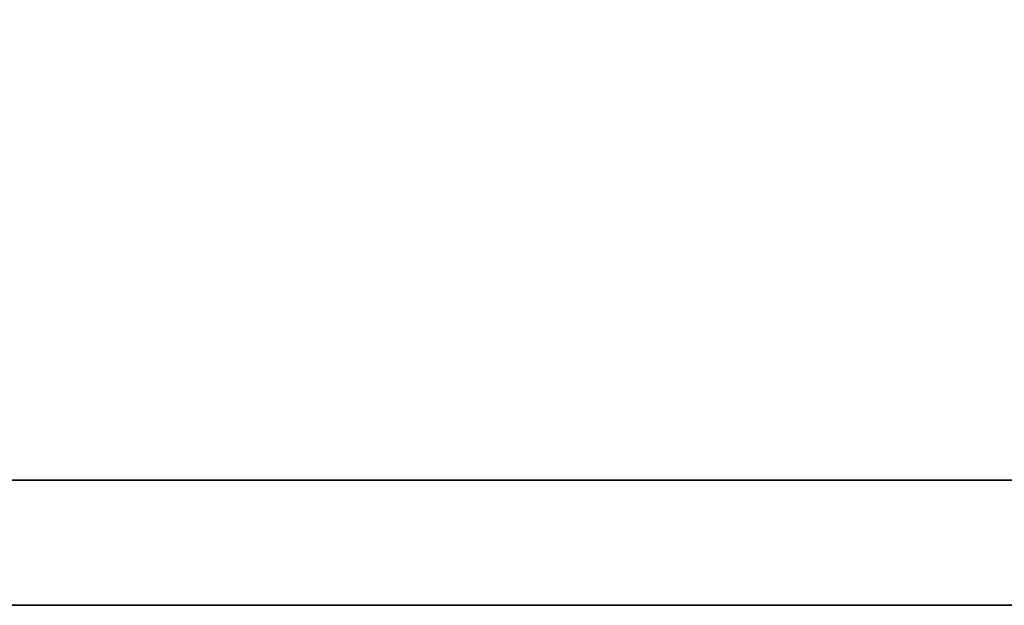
# Model space of a CAD drawing. Header units: millimetres. Extents: x 467 to 831, y 501 to 636.
# Tile 25 of 54: x 724.25 to 726, y 541.05 to 542.1. Entities that reach past the tile are written whole.
import ezdxf

# ---------------------------------------------------------------- set-up
doc = ezdxf.new("R2010")
doc.units = ezdxf.units.MM
doc.layers.add('DIM', color=4, linetype='CONTINUOUS')
doc.layers.add('layer 1', color=7, linetype='CONTINUOUS')

# ---------------------------------------------------------------- blocks, each defined once
blk = doc.blocks.new('TBI MOTION logo(完整正式版)')
at = {"layer": 'layer 1', "color": 22, "lineweight": 35}
blk.add_open_spline([(75.90875, -9.47875), (75.90875, -9.47875), (75.90875, -12.28625), (75.90875, -12.28625), (75.90875, -12.28625), (75.90875, -12.28625), (75.90875, -12.47875), (75.90875, -12.47875), (75.90875, -12.47875), (75.90875, -12.47875), (75.71625, -12.47875), (75.71625, -12.47875), (75.71625, -12.47875), (75.71625, -12.47875), (-88.32875, -12.47875), (-88.32875, -12.47875), (-88.32875, -12.47875), (-88.32875, -12.47875), (-88.32875, -13.29375), (-88.32875, -13.29375), (-88.32875, -13.29375), (-88.32875, -13.29375), (82.89125, -13.29375), (82.89125, -13.29375), (82.89125, -13.29375), (82.89125, -13.29375), (75.90875, -9.47875), (75.90875, -9.47875)], degree=3, knots=[0, 0, 0, 0, 0.1428571, 0.1428571, 0.1428571, 0.1428572, 0.2857143, 0.2857143, 0.2857143, 0.2857143, 0.4285714, 0.4285714, 0.4285714, 0.4285714, 0.5714286, 0.5714286, 0.5714286, 0.5714286, 0.7142857, 0.7142857, 0.7142857, 0.7142857, 0.8571429, 0.8571429, 0.8571429, 0.8571429, 1, 1, 1, 1], dxfattribs=at)

msp = doc.modelspace()

# ---------------------------------------------------------------- block references
at = {"layer": 'DIM', "color": 7, "xscale": 0.2736514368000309, "yscale": 0.2736514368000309, "zscale": 0.2736514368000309}
msp.add_blockref('TBI MOTION logo(完整正式版)', (742.7691, 544.6927), dxfattribs=at)

doc.saveas('drawing.dxf')
